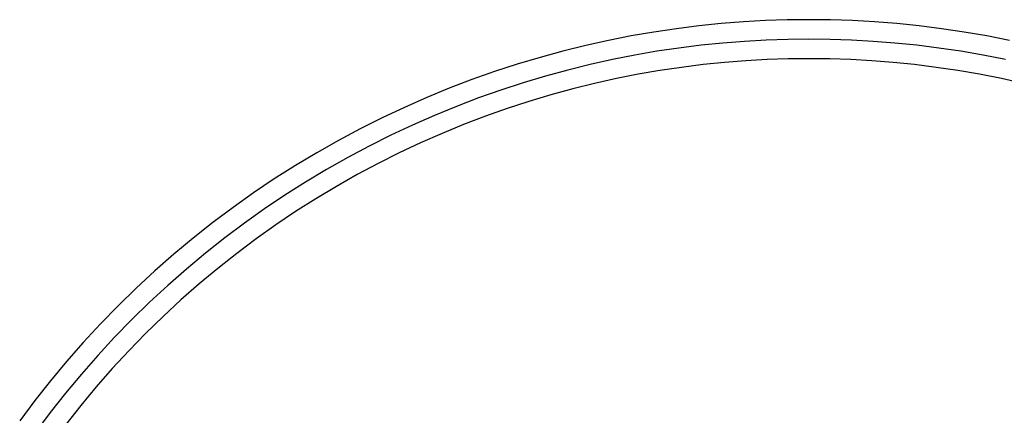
# Model space of a CAD drawing. Header units: millimetres. Extents: x -1135 to -483, y 786 to 1438.
# Tile 13 of 14: x -1072 to -744, y 1306 to 1438. Entities that reach past the tile are written whole.
import ezdxf

# ---------------------------------------------------------------- set-up
doc = ezdxf.new("R2010")
doc.units = ezdxf.units.MM
doc.layers.add('EXTRUSIÓN', color=7, linetype='Continuous')

msp = doc.modelspace()

# ---------------------------------------------------------------- linework, layer by layer
at = {"layer": 'EXTRUSIÓN'}
for points in [[(-742.192038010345, 1430.74698271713), (-749.761426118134, 1432.240676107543), (-757.3084158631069, 1433.545658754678), (-764.8266876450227, 1434.664927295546), (-772.3101620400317, 1435.601721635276), (-779.7530087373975, 1436.359506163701), (-787.1496539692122, 1436.941950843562), (-794.4947864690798, 1437.352912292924), (-801.7833620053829, 1437.596414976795), (-809.0106065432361, 1437.676632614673), (-816.2378510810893, 1437.596414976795), (-823.5264266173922, 1437.352912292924), (-830.8715591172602, 1436.941950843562), (-838.2682043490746, 1436.359506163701), (-845.7110510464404, 1435.601721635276), (-853.1945254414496, 1434.664927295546), (-860.7127972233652, 1433.545658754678), (-868.2597869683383, 1432.240676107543), (-875.8291750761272, 1430.74698271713), (-883.4144122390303, 1429.061843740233), (-891.0087314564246, 1427.182804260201), (-898.6051615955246, 1425.107706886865), (-906.1965424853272, 1422.834708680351), (-913.7755415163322, 1420.362297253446), (-921.3346717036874, 1417.68930590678), (-928.8663111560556, 1414.814927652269), (-936.3627238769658, 1411.738727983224), (-943.8160818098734, 1408.460656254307), (-951.2184880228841, 1404.981055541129), (-958.5620009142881, 1401.30067085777), (-965.8386593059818, 1397.420655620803), (-973.0405082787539, 1393.342576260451), (-980.1596255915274, 1389.068414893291), (-987.1881485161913, 1384.600569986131), (-994.1183009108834, 1379.94185495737), (-1000.942420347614, 1375.095494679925), (-1007.652985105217, 1370.065119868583), (-1014.242640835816, 1364.85475935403), (-1020.704226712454, 1359.468830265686), (-1027.030800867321, 1353.912126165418), (-1033.215664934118, 1348.189803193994), (-1039.252387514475, 1342.307364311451), (-1045.134826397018, 1336.270641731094), (-1050.857149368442, 1330.085777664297), (-1056.413853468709, 1323.759203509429), (-1061.799782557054, 1317.297617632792), (-1067.010143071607, 1310.707961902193), (-1072.040517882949, 1303.99739714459)], [(-743.5252654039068, 1424.388349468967), (-750.9436219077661, 1425.852239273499), (-758.340026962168, 1427.131183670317), (-765.7082870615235, 1428.22811950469), (-773.0424440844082, 1429.146222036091), (-780.3367840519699, 1429.888886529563), (-787.5858444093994, 1430.459709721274), (-794.784419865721, 1430.862471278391), (-801.9275668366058, 1431.101115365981), (-809.0106065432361, 1431.179732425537), (-816.0936462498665, 1431.101115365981), (-823.2367932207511, 1430.862471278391), (-830.4353686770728, 1430.459709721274), (-837.6844290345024, 1429.888886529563), (-844.9787690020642, 1429.146222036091), (-852.312926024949, 1428.22811950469), (-859.6811861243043, 1427.131183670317), (-867.0775911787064, 1425.852239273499), (-874.4959476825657, 1424.388349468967), (-881.9298370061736, 1422.736833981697), (-889.3726271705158, 1420.895286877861), (-896.8174861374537, 1418.861593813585), (-904.2573966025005, 1416.633948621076), (-911.685172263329, 1414.210869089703), (-919.0934755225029, 1411.591211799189), (-926.4748365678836, 1408.77418586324), (-933.8216737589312, 1405.759365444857), (-941.1263152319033, 1402.546700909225), (-948.3810216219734, 1399.136528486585), (-955.578009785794, 1395.529578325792), (-962.7094773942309, 1391.726980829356), (-969.7676282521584, 1387.730271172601), (-976.7446981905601, 1383.541391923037), (-983.632981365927, 1379.162693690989), (-990.4248567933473, 1374.596933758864), (-997.1128149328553, 1369.847272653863), (-1003.689484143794, 1364.917268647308), (-1010.147656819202, 1359.810870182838), (-1016.480315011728, 1354.532406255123), (-1022.680655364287, 1349.08657478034), (-1028.742113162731, 1343.478429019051), (-1034.658385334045, 1337.71336213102), (-1040.423452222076, 1331.797089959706), (-1046.031597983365, 1325.735632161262), (-1051.477429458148, 1319.535291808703), (-1056.755893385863, 1313.202633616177), (-1061.862291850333, 1306.744460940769), (-1066.792295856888, 1300.16779172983)], [(-737.5759513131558, 1416.41182422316), (-744.8584927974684, 1418.029716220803), (-752.1258176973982, 1419.463802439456), (-759.3716380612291, 1420.716708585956), (-766.5898864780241, 1421.791311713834), (-773.7747261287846, 1422.690722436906), (-780.9205593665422, 1423.418266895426), (-788.0220348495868, 1423.977468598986), (-795.0740532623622, 1424.372030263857), (-802.0717716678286, 1424.605815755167), (-809.0106065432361, 1424.682832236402), (-815.9494414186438, 1424.605815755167), (-822.9471598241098, 1424.372030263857), (-829.9991782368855, 1423.977468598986), (-837.1006537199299, 1423.418266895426), (-844.2464869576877, 1422.690722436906), (-851.4313266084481, 1421.791311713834), (-858.6495750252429, 1420.716708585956), (-865.895395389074, 1419.463802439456), (-873.1627202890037, 1418.029716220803), (-880.4452617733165, 1416.41182422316), (-887.7365228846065, 1414.607769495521), (-895.0298106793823, 1412.615480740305), (-902.3182507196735, 1410.4331885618), (-909.5948030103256, 1408.05944092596), (-916.8522793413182, 1405.493117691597), (-924.083361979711, 1402.733444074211), (-931.2806236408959, 1399.78000290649), (-938.4365486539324, 1396.632745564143), (-945.5435552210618, 1393.292001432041), (-952.5940186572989, 1389.758485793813), (-959.5802954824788, 1386.033306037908), (-966.4947482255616, 1382.117966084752), (-973.3297707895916, 1378.014368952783), (-980.0778142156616, 1373.724817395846), (-986.7314126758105, 1369.252012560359), (-993.2832095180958, 1364.599050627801), (-999.7259831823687, 1359.769417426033), (-1006.052672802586, 1354.766981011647), (-1012.256403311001, 1349.59598224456), (-1018.330509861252, 1344.261023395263), (-1024.268561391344, 1338.767054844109), (-1030.064383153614, 1333.11935995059), (-1035.712078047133, 1327.323538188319), (-1041.206046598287, 1321.385486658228), (-1046.541005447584, 1315.311380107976), (-1051.712004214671, 1309.107649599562), (-1056.714440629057, 1302.780959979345)]]:
    msp.add_lwpolyline(points, dxfattribs=at)
at = {"layer": 'EXTRUSIÓN', "extrusion": (1, 0, 0)}
for points in [[(1437.676632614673, -1240.144565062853), (1170.667200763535, -595.5267734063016)], [(1437.676632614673, -1240.144565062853), (1424.682832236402, -1245.526773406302)], [(1424.682832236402, -1245.526773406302), (1157.673400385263, -600.9089817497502)]]:
    msp.add_lwpolyline(points, dxfattribs=at)

doc.saveas('drawing.dxf')
